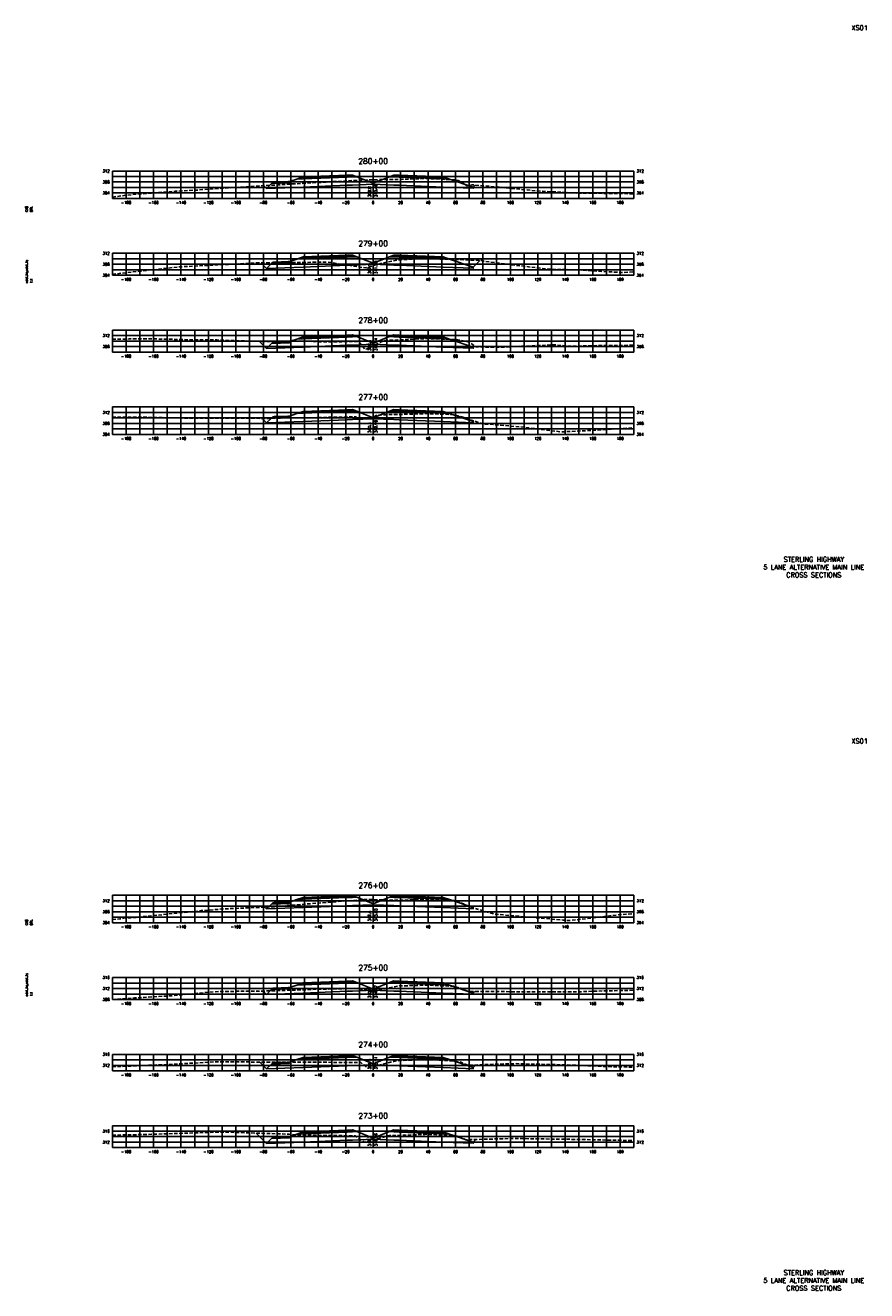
# Model space of a CAD drawing. Extents: x 37 to 10140, y -1968 to 9206.
# Tile 25 of 105: x 4417 to 5030, y 2616 to 3538. Entities that reach past the tile are written whole.
import ezdxf
from ezdxf.enums import TextEntityAlignment as Align

# ---------------------------------------------------------------- set-up
doc = ezdxf.new("R2010")
doc.units = 0
doc.header["$LTSCALE"] = 20
doc.header["$MEASUREMENT"] = 0
doc.linetypes.add('HIDDEN_050%', pattern=[0.1875, 0.125, -0.0625])
for name, color, linetype in [('S-AT-TXT175', 6, 'Continuous'), ('S-AT-TXT80', 1, 'Continuous'), ('XDATUM', 3, 'Continuous'), ('XEG', 1, 'HIDDEN_050%'), ('XFG', 2, 'Continuous'), ('XGRID', 251, 'Continuous'), ('XGRIDT', 2, 'Continuous'), ('XREF-BORDER', 7, 'Continuous')]:
    doc.layers.add(name, color=color, linetype=linetype)
doc.styles.add('L100', font='simplex.shx', dxfattribs={"height": 2})
doc.styles.add('L175', font='ROMANSM.shx', dxfattribs={"height": 3.5})
doc.styles.add('L80', font='ROMANSM.shx', dxfattribs={"height": 1.6})

# ---------------------------------------------------------------- blocks, each defined once
blk = doc.blocks.new('03025_00_att1')
at = {"layer": 'S-AT-TXT175', "style": 'L175'}
for tag, p in [('NUM', (32.402, 20.822)), ('LINE1', (30.64, 1.444)), ('LINE2', (30.64, 1.161)), ('LINE3', (30.64, 0.877))]:
    blk.add_attdef(tag, text='', height=0.175, dxfattribs=at).set_placement(p, align=Align.CENTER)
at = {"layer": 'S-AT-TXT80', "style": 'L80'}
for tag, p in [('DESIGNED', (2.094, 14.201)), ('CHECKED', (2.265, 14.201)), ('DRAFTED', (2.436, 14.201)), ('PCTB', (2.094, 11.605)), ('PSCALE', (2.265, 11.605)), ('PVIEW', (2.436, 11.605))]:
    blk.add_attdef(tag, p, '', height=0.08, rotation=90, dxfattribs=at)

msp = doc.modelspace()

# ---------------------------------------------------------------- linework, layer by layer
at = {"layer": 'XDATUM', "flags": 128}
for points in [[(4590.33, 3421.31), (4592.41, 3419.23), (4619, 3420.3), (4651, 3421.58), (4655, 3421.74), (4670, 3422.34), (4685, 3421.74), (4689, 3421.58), (4721, 3420.3), (4743, 3419.42), (4743, 3420.3), (4744.45, 3421.75)], [(4588.34, 3364.99), (4592.41, 3360.92), (4619, 3361.98), (4651, 3363.26), (4655, 3363.42), (4670, 3364.02), (4685, 3363.42), (4689, 3363.26), (4721, 3361.98), (4743, 3361.1), (4743, 3361.99), (4747.82, 3366.81)], [(4587.22, 3307.79), (4592.41, 3302.6), (4619, 3303.67), (4651, 3304.95), (4655, 3305.11), (4670, 3305.71), (4685, 3305.11), (4689, 3304.95), (4721, 3303.67), (4743, 3302.79), (4743, 3303.67), (4743.82, 3304.5)], [(4589.04, 3251.66), (4592.41, 3248.29), (4619, 3249.35), (4651, 3250.63), (4655, 3250.79), (4670, 3251.39), (4685, 3250.79), (4689, 3250.63), (4721, 3249.35), (4743, 3248.47), (4743, 3249.36), (4743.48, 3249.84)], [(4591.04, 2895.35), (4592.41, 2893.98), (4619, 2895.04), (4651, 2896.32), (4655, 2896.48), (4670, 2897.08), (4685, 2896.48), (4689, 2896.32), (4721, 2895.04), (4743, 2894.16), (4743, 2895.05), (4743.33, 2894.71)], [(4589.9, 2834.17), (4592.41, 2831.66), (4619, 2832.72), (4651, 2834), (4655, 2834.16), (4670, 2834.76), (4685, 2834.16), (4689, 2834), (4721, 2832.72), (4743, 2831.84), (4743, 2832.73), (4744.09, 2833.82)], [(4587.34, 2782.42), (4592.41, 2777.35), (4619, 2778.41), (4651, 2779.69), (4655, 2779.85), (4670, 2780.45), (4685, 2779.85), (4689, 2779.69), (4721, 2778.41), (4743, 2777.53), (4743, 2778.42), (4744.83, 2780.25)], [(4584.88, 2730.56), (4592.41, 2723.03), (4619, 2724.1), (4651, 2725.38), (4655, 2725.54), (4670, 2726.14), (4685, 2725.54), (4689, 2725.38), (4721, 2724.1), (4743, 2723.22), (4743, 2724.1), (4744.87, 2725.97)]]:
    msp.add_lwpolyline(points, dxfattribs=at)
at = {"layer": 'XEG', "flags": 128}
for points in [[(4480, 3413.05), (4494.81, 3414.87), (4525.72, 3417.23), (4541.04, 3418.07), (4573.7, 3420.31), (4591.59, 3421.39), (4625.08, 3423.39), (4626.07, 3423.38), (4639.75, 3424.2), (4655.36, 3425.06), (4665.73, 3425.55), (4670, 3425.63), (4679.68, 3425.79), (4685.07, 3425.82), (4687.18, 3425.82), (4691.28, 3425.97), (4708.57, 3426.47), (4719.44, 3426.04), (4728.67, 3425.57), (4730.53, 3425.32), (4732, 3425.07), (4735.4, 3423.23), (4736.65, 3422.39), (4738.44, 3421.2), (4741.85, 3421.97), (4760.64, 3420.37), (4782.14, 3418.17), (4792.59, 3417.26), (4818.06, 3415.94), (4845.96, 3415.62), (4860, 3415.37)], [(4480, 3356.74), (4527.16, 3361.95), (4530.48, 3362.21), (4533.62, 3362.37), (4583.86, 3364.93), (4636.96, 3365.59), (4637.14, 3365.59), (4637.23, 3365.59), (4637.35, 3365.57), (4664.64, 3361.31), (4670, 3362.93), (4674.91, 3364.41), (4684.51, 3366.55), (4687.39, 3367), (4689.16, 3367.35), (4704.39, 3367.94), (4709.24, 3368.13), (4713.37, 3367.99), (4729.72, 3367.44), (4732.54, 3367.44), (4739.95, 3367.09), (4743.38, 3366.96), (4749.12, 3366.77), (4750.51, 3366.27), (4751.08, 3366.16), (4754.68, 3365.69), (4797.35, 3360.39), (4816.72, 3359.98), (4850.73, 3358.02), (4852.64, 3358.05), (4856.56, 3358.29), (4860, 3358.59)], [(4480, 3309.33), (4481.87, 3309.4), (4492.14, 3309.54), (4513.27, 3309.53), (4535.24, 3309.02), (4556.03, 3308.81), (4588.62, 3307.75), (4612.78, 3307.87), (4622.11, 3307.89), (4630.75, 3307.54), (4646.26, 3307.45), (4658.76, 3307.81), (4660.05, 3307.05), (4663.95, 3301.96), (4665.65, 3302.36), (4670, 3304.5), (4678.11, 3308.49), (4681.61, 3308.57), (4681.86, 3308.6), (4688.07, 3308.84), (4707.76, 3309.76), (4708.41, 3309.79), (4711.57, 3309.7), (4729.34, 3309.19), (4731.61, 3308.97), (4736.71, 3307.92), (4738.71, 3307.75), (4742.24, 3305.7), (4744.85, 3303.72), (4764.87, 3303.65), (4802.12, 3305.31), (4813.62, 3304.25), (4842.67, 3304.9), (4851.3, 3304.7), (4855.49, 3305.12), (4860, 3305.01)], [(4480, 3252.43), (4486.63, 3252.57), (4499.39, 3252.59), (4540.01, 3251.69), (4578.43, 3251.75), (4593.38, 3251.62), (4601.25, 3251.88), (4606.72, 3251.95), (4621.69, 3252), (4640.08, 3252.5), (4644.56, 3252.55), (4657.26, 3252.8), (4660.23, 3250.85), (4670, 3252.54), (4670.33, 3252.6), (4672.24, 3253.71), (4673.83, 3253.89), (4675.37, 3254.15), (4680.65, 3254.36), (4687.86, 3254.49), (4703.58, 3254.95), (4709.05, 3255.18), (4715.25, 3254.93), (4728.66, 3254.43), (4731.73, 3253.43), (4734.57, 3252.67), (4745.4, 3249.23), (4751.01, 3247.18), (4752.7, 3247.53), (4780.02, 3245.22), (4806.88, 3241.81), (4828.79, 3242.83), (4860, 3244.74)], [(4480, 2886.3), (4485.5, 2886.74), (4489.47, 2887.45), (4491.4, 2887.49), (4496.97, 2887.85), (4544.77, 2892.78), (4561.3, 2894.03), (4595.3, 2895.54), (4598.15, 2895.67), (4620.52, 2897.54), (4620.54, 2897.54), (4620.55, 2897.55), (4661.98, 2900.75), (4663.79, 2900.82), (4669.05, 2900.8), (4670, 2900.78), (4683.47, 2900.4), (4688.26, 2900.32), (4708.41, 2901.09), (4708.64, 2901.1), (4708.75, 2901.09), (4728.76, 2900.09), (4730.85, 2899.57), (4733.34, 2898.95), (4733.39, 2898.94), (4734.68, 2898.28), (4738.93, 2896.12), (4740.68, 2895.51), (4758.27, 2890.23), (4808.56, 2885.87), (4811.65, 2885.52), (4814.91, 2885.73), (4848.63, 2889.73), (4860, 2890.53)], [(4480, 2828.04), (4488.13, 2828.52), (4496.16, 2829.12), (4524.05, 2830.79), (4549.54, 2833.26), (4559.97, 2833.88), (4581.42, 2834.05), (4595.88, 2834.26), (4602.91, 2834.53), (4631.8, 2835.54), (4656.29, 2836.04), (4664.36, 2835.14), (4668.84, 2833.48), (4670, 2833.75), (4684.16, 2837.01), (4684.87, 2837.18), (4685, 2837.2), (4689.19, 2837.88), (4708.46, 2838.46), (4709.17, 2838.48), (4709.92, 2838.45), (4728.96, 2837.6), (4733.62, 2836.18), (4733.79, 2836.14), (4739.16, 2833.85), (4739.29, 2833.78), (4739.78, 2833.83), (4763.04, 2833.79), (4775.46, 2833.58), (4801.02, 2833.51), (4816.41, 2833.47), (4830.97, 2834.07), (4860, 2834.73)], [(4480, 2778.99), (4486.8, 2779.21), (4500.93, 2779.8), (4522.71, 2780.67), (4554.3, 2782.53), (4558.63, 2782.66), (4567.53, 2782.47), (4607.68, 2782.36), (4630.46, 2782.27), (4661.05, 2781.97), (4664.78, 2779.08), (4667.8, 2778.39), (4670, 2778.97), (4684.37, 2782.72), (4684.9, 2782.89), (4685.07, 2782.9), (4689.29, 2783.54), (4708.94, 2784.14), (4709.14, 2784.15), (4709.33, 2784.14), (4728.62, 2783.25), (4728.64, 2783.25), (4733.94, 2782.3), (4739.32, 2780.04), (4739.32, 2780.04), (4739.32, 2780.04), (4767.8, 2781.12), (4774.12, 2781.22), (4787.14, 2780.89), (4810.04, 2780.37), (4821.17, 2779.89), (4845.96, 2778.92), (4860, 2778.71)], [(4480, 2729.11), (4505.69, 2729.6), (4553.65, 2731.2), (4559.07, 2731.33), (4562.37, 2731.29), (4608.78, 2729.79), (4612.44, 2729.36), (4630.01, 2728.98), (4656.89, 2728.62), (4663.35, 2724.03), (4665.73, 2724.21), (4670, 2725.46), (4681.07, 2728.72), (4681.88, 2728.75), (4686.49, 2728.92), (4688.89, 2728.89), (4707.7, 2729.68), (4708.96, 2729.74), (4728.36, 2728.9), (4728.98, 2728.87), (4729.12, 2728.85), (4733.37, 2727.84), (4733.51, 2727.75), (4733.73, 2727.65), (4737.61, 2725.79), (4768.61, 2726.57), (4772.56, 2726.67), (4772.79, 2726.67), (4773.25, 2726.66), (4808.7, 2726.14), (4825.94, 2725.83), (4844.62, 2725.45), (4860, 2725.15)]]:
    msp.add_lwpolyline(points, dxfattribs=at)
at = {"layer": 'XFG', "flags": 128}
for points in [[(4670, 3423.08), (4658.05, 3427.86), (4655, 3427.74), (4651, 3427.58), (4619, 3426.3), (4614.43, 3426.11), (4609, 3424.3), (4609, 3423.3), (4595.96, 3422.78), (4592.41, 3419.23), (4619, 3420.3), (4651, 3421.58), (4655, 3421.74), (4670, 3422.34), (4670, 3423.08)], [(4609, 3424.3), (4608, 3424.26), (4608, 3423.92), (4598, 3423.52), (4598, 3423.86), (4597, 3423.82), (4595.96, 3422.78), (4609, 3423.3), (4609, 3424.3)], [(4608, 3424.26), (4598, 3423.86), (4598, 3423.52), (4608, 3423.92), (4608, 3424.26)], [(4655, 3428.08), (4651, 3427.92), (4619, 3426.64), (4619, 3427.64), (4614.43, 3426.11), (4619, 3426.3), (4651, 3427.58), (4655, 3427.74), (4658.05, 3427.86), (4655, 3429.08), (4655, 3428.08)], [(4655, 3429.08), (4651, 3428.92), (4619, 3427.64), (4619, 3427.3), (4651, 3428.58), (4655, 3428.74), (4655, 3429.08)], [(4655, 3428.74), (4651, 3428.58), (4619, 3427.3), (4619, 3426.64), (4651, 3427.92), (4655, 3428.08), (4655, 3428.74)], [(4670, 3423.08), (4681.95, 3427.86), (4685, 3427.74), (4689, 3427.58), (4721, 3426.3), (4725.57, 3426.11), (4743, 3420.3), (4743, 3419.42), (4721, 3420.3), (4689, 3421.58), (4685, 3421.74), (4670, 3422.34)], [(4685, 3429.08), (4681.95, 3427.86), (4685, 3427.74), (4689, 3427.58), (4721, 3426.3), (4725.57, 3426.11), (4721, 3427.64), (4721, 3426.64), (4689, 3427.92), (4685, 3428.08), (4685, 3429.08)], [(4685, 3429.08), (4685, 3428.74), (4689, 3428.58), (4721, 3427.3), (4721, 3427.64), (4689, 3428.92), (4685, 3429.08)], [(4685, 3428.74), (4685, 3428.08), (4689, 3427.92), (4721, 3426.64), (4721, 3427.3), (4689, 3428.58), (4685, 3428.74)], [(4592.41, 3419.23), (4592.41, 3419.23), (4590.33, 3421.31)], [(4743, 3420.3), (4743, 3420.3), (4744.45, 3421.75)], [(4670, 3364.76), (4658.05, 3369.54), (4655, 3369.42), (4651, 3369.26), (4619, 3367.98), (4614.43, 3367.8), (4609, 3365.99), (4609, 3364.99), (4595.96, 3364.47), (4592.41, 3360.92), (4619, 3361.98), (4651, 3363.26), (4655, 3363.42), (4670, 3364.02), (4670, 3364.76)], [(4655, 3369.76), (4651, 3369.6), (4619, 3368.32), (4619, 3369.32), (4614.43, 3367.8), (4619, 3367.98), (4651, 3369.26), (4655, 3369.42), (4658.05, 3369.54), (4655, 3370.76), (4655, 3369.76)], [(4655, 3370.76), (4651, 3370.6), (4619, 3369.32), (4619, 3368.98), (4651, 3370.26), (4655, 3370.42), (4655, 3370.76)], [(4655, 3370.42), (4651, 3370.26), (4619, 3368.98), (4619, 3368.32), (4651, 3369.6), (4655, 3369.76), (4655, 3370.42)], [(4670, 3364.76), (4681.95, 3369.54), (4685, 3369.42), (4689, 3369.26), (4721, 3367.98), (4725.57, 3367.8), (4743, 3361.99), (4743, 3361.1), (4721, 3361.98), (4689, 3363.26), (4685, 3363.42), (4670, 3364.02)], [(4685, 3370.76), (4681.95, 3369.54), (4685, 3369.42), (4689, 3369.26), (4721, 3367.98), (4725.57, 3367.8), (4721, 3369.32), (4721, 3368.32), (4689, 3369.6), (4685, 3369.76), (4685, 3370.76)], [(4685, 3370.76), (4685, 3370.42), (4689, 3370.26), (4721, 3368.98), (4721, 3369.32), (4689, 3370.6), (4685, 3370.76)], [(4685, 3370.42), (4685, 3369.76), (4689, 3369.6), (4721, 3368.32), (4721, 3368.98), (4689, 3370.26), (4685, 3370.42)], [(4592.41, 3360.92), (4592.41, 3360.92), (4588.34, 3364.99)], [(4609, 3365.99), (4608, 3365.95), (4608, 3365.61), (4598, 3365.21), (4598, 3365.55), (4597, 3365.51), (4595.96, 3364.47), (4609, 3364.99), (4609, 3365.99)], [(4608, 3365.95), (4598, 3365.55), (4598, 3365.21), (4608, 3365.61), (4608, 3365.95)], [(4743, 3361.99), (4743, 3361.99), (4747.82, 3366.81)], [(4655, 3311.45), (4651, 3311.29), (4619, 3310.01), (4619, 3311.01), (4614.43, 3309.48), (4619, 3309.67), (4651, 3310.95), (4655, 3311.11), (4658.05, 3311.23), (4655, 3312.45), (4655, 3311.45)], [(4655, 3312.45), (4651, 3312.29), (4619, 3311.01), (4619, 3310.67), (4651, 3311.95), (4655, 3312.11), (4655, 3312.45)], [(4655, 3312.11), (4651, 3311.95), (4619, 3310.67), (4619, 3310.01), (4651, 3311.29), (4655, 3311.45), (4655, 3312.11)], [(4685, 3312.45), (4681.95, 3311.23), (4685, 3311.11), (4689, 3310.95), (4721, 3309.67), (4725.57, 3309.48), (4721, 3311.01), (4721, 3310.01), (4689, 3311.29), (4685, 3311.45), (4685, 3312.45)], [(4685, 3312.45), (4685, 3312.11), (4689, 3311.95), (4721, 3310.67), (4721, 3311.01), (4689, 3312.29), (4685, 3312.45)], [(4685, 3312.11), (4685, 3311.45), (4689, 3311.29), (4721, 3310.01), (4721, 3310.67), (4689, 3311.95), (4685, 3312.11)], [(4592.41, 3302.6), (4592.41, 3302.6), (4587.22, 3307.79)], [(4670, 3306.45), (4658.05, 3311.23), (4655, 3311.11), (4651, 3310.95), (4619, 3309.67), (4614.43, 3309.48), (4609, 3307.67), (4609, 3306.67), (4595.96, 3306.15), (4592.41, 3302.6), (4619, 3303.67), (4651, 3304.95), (4655, 3305.11), (4670, 3305.71), (4670, 3306.45)], [(4609, 3307.67), (4608, 3307.63), (4608, 3307.29), (4598, 3306.89), (4598, 3307.23), (4597, 3307.19), (4595.96, 3306.15), (4609, 3306.67), (4609, 3307.67)], [(4608, 3307.63), (4598, 3307.23), (4598, 3306.89), (4608, 3307.29), (4608, 3307.63)], [(4670, 3306.45), (4681.95, 3311.23), (4685, 3311.11), (4689, 3310.95), (4721, 3309.67), (4725.57, 3309.48), (4743, 3303.67), (4743, 3302.79), (4721, 3303.67), (4689, 3304.95), (4685, 3305.11), (4670, 3305.71)], [(4743, 3303.67), (4743, 3303.67), (4743.82, 3304.5)], [(4670, 3252.13), (4658.05, 3256.91), (4655, 3256.79), (4651, 3256.63), (4619, 3255.35), (4614.43, 3255.17), (4609, 3253.36), (4609, 3252.36), (4595.96, 3251.84), (4592.41, 3248.29), (4619, 3249.35), (4651, 3250.63), (4655, 3250.79), (4670, 3251.39), (4670, 3252.13)], [(4655, 3257.13), (4651, 3256.97), (4619, 3255.69), (4619, 3256.69), (4614.43, 3255.17), (4619, 3255.35), (4651, 3256.63), (4655, 3256.79), (4658.05, 3256.91), (4655, 3258.13), (4655, 3257.13)], [(4655, 3258.13), (4651, 3257.97), (4619, 3256.69), (4619, 3256.35), (4651, 3257.63), (4655, 3257.79), (4655, 3258.13)], [(4655, 3257.79), (4651, 3257.63), (4619, 3256.35), (4619, 3255.69), (4651, 3256.97), (4655, 3257.13), (4655, 3257.79)], [(4670, 3252.13), (4681.95, 3256.91), (4685, 3256.79), (4689, 3256.63), (4721, 3255.35), (4725.57, 3255.17), (4743, 3249.36), (4743, 3248.47), (4721, 3249.35), (4689, 3250.63), (4685, 3250.79), (4670, 3251.39)], [(4685, 3258.13), (4681.95, 3256.91), (4685, 3256.79), (4689, 3256.63), (4721, 3255.35), (4725.57, 3255.17), (4721, 3256.69), (4721, 3255.69), (4689, 3256.97), (4685, 3257.13), (4685, 3258.13)], [(4685, 3258.13), (4685, 3257.79), (4689, 3257.63), (4721, 3256.35), (4721, 3256.69), (4689, 3257.97), (4685, 3258.13)], [(4685, 3257.79), (4685, 3257.13), (4689, 3256.97), (4721, 3255.69), (4721, 3256.35), (4689, 3257.63), (4685, 3257.79)], [(4592.41, 3248.29), (4592.41, 3248.29), (4589.04, 3251.66)], [(4609, 3253.36), (4608, 3253.32), (4608, 3252.98), (4598, 3252.58), (4598, 3252.92), (4597, 3252.88), (4595.96, 3251.84), (4609, 3252.36), (4609, 3253.36)], [(4608, 3253.32), (4598, 3252.92), (4598, 3252.58), (4608, 3252.98), (4608, 3253.32)], [(4743, 3249.36), (4743, 3249.36), (4743.48, 3249.84)], [(4670, 2897.82), (4658.05, 2902.6), (4655, 2902.48), (4651, 2902.32), (4619, 2901.04), (4614.43, 2900.86), (4609, 2899.05), (4609, 2898.05), (4595.96, 2897.52), (4592.41, 2893.98), (4619, 2895.04), (4651, 2896.32), (4655, 2896.48), (4670, 2897.08), (4670, 2897.82)], [(4609, 2899.05), (4608, 2899.01), (4608, 2898.67), (4598, 2898.27), (4598, 2898.61), (4597, 2898.57), (4595.96, 2897.52), (4609, 2898.05), (4609, 2899.05)], [(4608, 2899.01), (4598, 2898.61), (4598, 2898.27), (4608, 2898.67), (4608, 2899.01)], [(4655, 2902.82), (4651, 2902.66), (4619, 2901.38), (4619, 2902.38), (4614.43, 2900.86), (4619, 2901.04), (4651, 2902.32), (4655, 2902.48), (4658.05, 2902.6), (4655, 2903.82), (4655, 2902.82)], [(4655, 2903.82), (4651, 2903.66), (4619, 2902.38), (4619, 2902.04), (4651, 2903.32), (4655, 2903.48), (4655, 2903.82)], [(4655, 2903.48), (4651, 2903.32), (4619, 2902.04), (4619, 2901.38), (4651, 2902.66), (4655, 2902.82), (4655, 2903.48)], [(4670, 2897.82), (4681.95, 2902.6), (4685, 2902.48), (4689, 2902.32), (4721, 2901.04), (4725.57, 2900.86), (4743, 2895.05), (4743, 2894.16), (4721, 2895.04), (4689, 2896.32), (4685, 2896.48), (4670, 2897.08)], [(4685, 2903.82), (4681.95, 2902.6), (4685, 2902.48), (4689, 2902.32), (4721, 2901.04), (4725.57, 2900.86), (4721, 2902.38), (4721, 2901.38), (4689, 2902.66), (4685, 2902.82), (4685, 2903.82)], [(4685, 2903.82), (4685, 2903.48), (4689, 2903.32), (4721, 2902.04), (4721, 2902.38), (4689, 2903.66), (4685, 2903.82)], [(4685, 2903.48), (4685, 2902.82), (4689, 2902.66), (4721, 2901.38), (4721, 2902.04), (4689, 2903.32), (4685, 2903.48)], [(4592.41, 2893.98), (4592.41, 2893.98), (4591.04, 2895.35)], [(4743, 2895.05), (4743, 2895.05), (4743.33, 2894.71)], [(4655, 2840.5), (4651, 2840.34), (4619, 2839.06), (4619, 2840.06), (4614.43, 2838.54), (4619, 2838.72), (4651, 2840), (4655, 2840.16), (4658.05, 2840.29), (4655, 2841.5), (4655, 2840.5)], [(4655, 2841.5), (4651, 2841.34), (4619, 2840.06), (4619, 2839.72), (4651, 2841), (4655, 2841.16), (4655, 2841.5)], [(4685, 2841.5), (4681.95, 2840.29), (4685, 2840.16), (4689, 2840), (4721, 2838.72), (4725.57, 2838.54), (4721, 2840.06), (4721, 2839.06), (4689, 2840.34), (4685, 2840.5), (4685, 2841.5)], [(4685, 2841.5), (4685, 2841.16), (4689, 2841), (4721, 2839.72), (4721, 2840.06), (4689, 2841.34), (4685, 2841.5)], [(4592.41, 2831.66), (4592.41, 2831.66), (4589.9, 2834.17)], [(4670, 2835.5), (4658.05, 2840.29), (4655, 2840.16), (4651, 2840), (4619, 2838.72), (4614.43, 2838.54), (4609, 2836.73), (4609, 2835.73), (4595.96, 2835.21), (4592.41, 2831.66), (4619, 2832.72), (4651, 2834), (4655, 2834.16), (4670, 2834.76), (4670, 2835.5)], [(4609, 2836.73), (4608, 2836.69), (4608, 2836.35), (4598, 2835.95), (4598, 2836.29), (4597, 2836.25), (4595.96, 2835.21), (4609, 2835.73), (4609, 2836.73)], [(4608, 2836.69), (4598, 2836.29), (4598, 2835.95), (4608, 2836.35), (4608, 2836.69)], [(4655, 2841.16), (4651, 2841), (4619, 2839.72), (4619, 2839.06), (4651, 2840.34), (4655, 2840.5), (4655, 2841.16)], [(4670, 2835.5), (4681.95, 2840.29), (4685, 2840.16), (4689, 2840), (4721, 2838.72), (4725.57, 2838.54), (4743, 2832.73), (4743, 2831.84), (4721, 2832.72), (4689, 2834), (4685, 2834.16), (4670, 2834.76)], [(4685, 2841.16), (4685, 2840.5), (4689, 2840.34), (4721, 2839.06), (4721, 2839.72), (4689, 2841), (4685, 2841.16)], [(4743, 2832.73), (4743, 2832.73), (4744.09, 2833.82)], [(4655, 2786.19), (4651, 2786.03), (4619, 2784.75), (4619, 2785.75), (4614.43, 2784.23), (4619, 2784.41), (4651, 2785.69), (4655, 2785.85), (4658.05, 2785.97), (4655, 2787.19), (4655, 2786.19)], [(4655, 2787.19), (4651, 2787.03), (4619, 2785.75), (4619, 2785.41), (4651, 2786.69), (4655, 2786.85), (4655, 2787.19)], [(4655, 2786.85), (4651, 2786.69), (4619, 2785.41), (4619, 2784.75), (4651, 2786.03), (4655, 2786.19), (4655, 2786.85)], [(4685, 2787.19), (4681.95, 2785.97), (4685, 2785.85), (4689, 2785.69), (4721, 2784.41), (4725.57, 2784.23), (4721, 2785.75), (4721, 2784.75), (4689, 2786.03), (4685, 2786.19), (4685, 2787.19)], [(4685, 2787.19), (4685, 2786.85), (4689, 2786.69), (4721, 2785.41), (4721, 2785.75), (4689, 2787.03), (4685, 2787.19)], [(4685, 2786.85), (4685, 2786.19), (4689, 2786.03), (4721, 2784.75), (4721, 2785.41), (4689, 2786.69), (4685, 2786.85)], [(4592.41, 2777.35), (4592.41, 2777.35), (4587.34, 2782.42)], [(4670, 2781.19), (4658.05, 2785.97), (4655, 2785.85), (4651, 2785.69), (4619, 2784.41), (4614.43, 2784.23), (4609, 2782.42), (4609, 2781.42), (4595.96, 2780.89), (4592.41, 2777.35), (4619, 2778.41), (4651, 2779.69), (4655, 2779.85), (4670, 2780.45), (4670, 2781.19)], [(4609, 2782.42), (4608, 2782.38), (4608, 2782.04), (4598, 2781.64), (4598, 2781.98), (4597, 2781.94), (4595.96, 2780.89), (4609, 2781.42), (4609, 2782.42)], [(4608, 2782.38), (4598, 2781.98), (4598, 2781.64), (4608, 2782.04), (4608, 2782.38)], [(4670, 2781.19), (4681.95, 2785.97), (4685, 2785.85), (4689, 2785.69), (4721, 2784.41), (4725.57, 2784.23), (4743, 2778.42), (4743, 2777.53), (4721, 2778.41), (4689, 2779.69), (4685, 2779.85), (4670, 2780.45)], [(4743, 2778.42), (4743, 2778.42), (4744.83, 2780.25)], [(4670, 2726.88), (4658.05, 2731.66), (4655, 2731.54), (4651, 2731.38), (4619, 2730.1), (4614.43, 2729.91), (4609, 2728.1), (4609, 2727.1), (4595.96, 2726.58), (4592.41, 2723.03), (4619, 2724.1), (4651, 2725.38), (4655, 2725.54), (4670, 2726.14), (4670, 2726.88)], [(4655, 2731.88), (4651, 2731.72), (4619, 2730.44), (4619, 2731.44), (4614.43, 2729.91), (4619, 2730.1), (4651, 2731.38), (4655, 2731.54), (4658.05, 2731.66), (4655, 2732.88), (4655, 2731.88)], [(4655, 2732.88), (4651, 2732.72), (4619, 2731.44), (4619, 2731.1), (4651, 2732.38), (4655, 2732.54), (4655, 2732.88)], [(4655, 2732.54), (4651, 2732.38), (4619, 2731.1), (4619, 2730.44), (4651, 2731.72), (4655, 2731.88), (4655, 2732.54)], [(4670, 2726.88), (4681.95, 2731.66), (4685, 2731.54), (4689, 2731.38), (4721, 2730.1), (4725.57, 2729.91), (4743, 2724.1), (4743, 2723.22), (4721, 2724.1), (4689, 2725.38), (4685, 2725.54), (4670, 2726.14)], [(4685, 2732.88), (4681.95, 2731.66), (4685, 2731.54), (4689, 2731.38), (4721, 2730.1), (4725.57, 2729.91), (4721, 2731.44), (4721, 2730.44), (4689, 2731.72), (4685, 2731.88), (4685, 2732.88)], [(4685, 2732.88), (4685, 2732.54), (4689, 2732.38), (4721, 2731.1), (4721, 2731.44), (4689, 2732.72), (4685, 2732.88)], [(4685, 2732.54), (4685, 2731.88), (4689, 2731.72), (4721, 2730.44), (4721, 2731.1), (4689, 2732.38), (4685, 2732.54)], [(4592.41, 2723.03), (4592.41, 2723.03), (4584.88, 2730.56)], [(4609, 2728.1), (4608, 2728.06), (4608, 2727.72), (4598, 2727.32), (4598, 2727.66), (4597, 2727.62), (4595.96, 2726.58), (4609, 2727.1), (4609, 2728.1)], [(4608, 2728.06), (4598, 2727.66), (4598, 2727.32), (4608, 2727.72), (4608, 2728.06)], [(4743, 2724.1), (4743, 2724.1), (4744.87, 2725.97)]]:
    msp.add_lwpolyline(points, dxfattribs=at)
at = {"layer": 'XGRID'}
for p, q in [((4480, 3412), (4480, 3432)), ((4480, 3432), (4860, 3432)), ((4490, 3412), (4490, 3432)), ((4500, 3412), (4500, 3432)), ((4510, 3412), (4510, 3432)), ((4520, 3412), (4520, 3432)), ((4530, 3412), (4530, 3432)), ((4540, 3412), (4540, 3432)), ((4550, 3412), (4550, 3432)), ((4560, 3412), (4560, 3432)), ((4570, 3412), (4570, 3432)), ((4580, 3412), (4580, 3432)), ((4590, 3412), (4590, 3432)), ((4600, 3412), (4600, 3432)), ((4610, 3412), (4610, 3432)), ((4620, 3412), (4620, 3432)), ((4630, 3412), (4630, 3432)), ((4640, 3412), (4640, 3432)), ((4650, 3412), (4650, 3432)), ((4660, 3412), (4660, 3432)), ((4670, 3412), (4670, 3432)), ((4680, 3412), (4680, 3432)), ((4690, 3412), (4690, 3432)), ((4700, 3412), (4700, 3432)), ((4710, 3412), (4710, 3432)), ((4720, 3412), (4720, 3432)), ((4730, 3412), (4730, 3432)), ((4740, 3412), (4740, 3432)), ((4750, 3412), (4750, 3432)), ((4760, 3412), (4760, 3432)), ((4770, 3412), (4770, 3432)), ((4780, 3412), (4780, 3432)), ((4790, 3412), (4790, 3432)), ((4800, 3412), (4800, 3432)), ((4810, 3412), (4810, 3432)), ((4820, 3412), (4820, 3432)), ((4830, 3412), (4830, 3432)), ((4840, 3412), (4840, 3432)), ((4850, 3412), (4850, 3432)), ((4860, 3412), (4860, 3432)), ((4480, 3428), (4860, 3428)), ((4480, 3424), (4860, 3424)), ((4480, 3420), (4860, 3420)), ((4480, 3416), (4860, 3416)), ((4480, 3412), (4860, 3412)), ((4480, 3356), (4480, 3372)), ((4480, 3372), (4860, 3372)), ((4480, 3368), (4860, 3368)), ((4490, 3356), (4490, 3372)), ((4500, 3356), (4500, 3372)), ((4510, 3356), (4510, 3372)), ((4520, 3356), (4520, 3372)), ((4530, 3356), (4530, 3372)), ((4540, 3356), (4540, 3372)), ((4550, 3356), (4550, 3372)), ((4560, 3356), (4560, 3372)), ((4570, 3356), (4570, 3372)), ((4580, 3356), (4580, 3372)), ((4590, 3356), (4590, 3372)), ((4600, 3356), (4600, 3372)), ((4610, 3356), (4610, 3372)), ((4620, 3356), (4620, 3372)), ((4630, 3356), (4630, 3372)), ((4640, 3356), (4640, 3372)), ((4650, 3356), (4650, 3372)), ((4660, 3356), (4660, 3372)), ((4670, 3356), (4670, 3372)), ((4680, 3356), (4680, 3372)), ((4690, 3356), (4690, 3372)), ((4700, 3356), (4700, 3372)), ((4710, 3356), (4710, 3372)), ((4720, 3356), (4720, 3372)), ((4730, 3356), (4730, 3372)), ((4740, 3356), (4740, 3372)), ((4750, 3356), (4750, 3372)), ((4760, 3356), (4760, 3372)), ((4770, 3356), (4770, 3372)), ((4780, 3356), (4780, 3372)), ((4790, 3356), (4790, 3372)), ((4800, 3356), (4800, 3372)), ((4810, 3356), (4810, 3372)), ((4820, 3356), (4820, 3372)), ((4830, 3356), (4830, 3372)), ((4840, 3356), (4840, 3372)), ((4850, 3356), (4850, 3372)), ((4860, 3356), (4860, 3372)), ((4480, 3364), (4860, 3364)), ((4480, 3360), (4860, 3360)), ((4480, 3356), (4860, 3356)), ((4480, 3300), (4480, 3316)), ((4480, 3316), (4860, 3316)), ((4480, 3312), (4860, 3312)), ((4490, 3300), (4490, 3316)), ((4500, 3300), (4500, 3316)), ((4510, 3300), (4510, 3316)), ((4520, 3300), (4520, 3316)), ((4530, 3300), (4530, 3316)), ((4540, 3300), (4540, 3316)), ((4550, 3300), (4550, 3316)), ((4560, 3300), (4560, 3316)), ((4570, 3300), (4570, 3316)), ((4580, 3300), (4580, 3316)), ((4590, 3300), (4590, 3316)), ((4600, 3300), (4600, 3316)), ((4610, 3300), (4610, 3316)), ((4620, 3300), (4620, 3316)), ((4630, 3300), (4630, 3316)), ((4640, 3300), (4640, 3316)), ((4650, 3300), (4650, 3316)), ((4660, 3300), (4660, 3316)), ((4670, 3300), (4670, 3316)), ((4680, 3300), (4680, 3316)), ((4690, 3300), (4690, 3316)), ((4700, 3300), (4700, 3316)), ((4710, 3300), (4710, 3316)), ((4720, 3300), (4720, 3316)), ((4730, 3300), (4730, 3316)), ((4740, 3300), (4740, 3316)), ((4750, 3300), (4750, 3316)), ((4760, 3300), (4760, 3316)), ((4770, 3300), (4770, 3316)), ((4780, 3300), (4780, 3316)), ((4790, 3300), (4790, 3316)), ((4800, 3300), (4800, 3316)), ((4810, 3300), (4810, 3316)), ((4820, 3300), (4820, 3316)), ((4830, 3300), (4830, 3316)), ((4840, 3300), (4840, 3316)), ((4850, 3300), (4850, 3316)), ((4860, 3300), (4860, 3316)), ((4480, 3308), (4860, 3308)), ((4480, 3304), (4860, 3304)), ((4480, 3300), (4860, 3300)), ((4480, 3240), (4480, 3260)), ((4480, 3260), (4860, 3260)), ((4490, 3240), (4490, 3260)), ((4500, 3240), (4500, 3260)), ((4510, 3240), (4510, 3260)), ((4520, 3240), (4520, 3260)), ((4530, 3240), (4530, 3260)), ((4540, 3240), (4540, 3260)), ((4550, 3240), (4550, 3260)), ((4560, 3240), (4560, 3260)), ((4570, 3240), (4570, 3260)), ((4580, 3240), (4580, 3260)), ((4590, 3240), (4590, 3260)), ((4600, 3240), (4600, 3260)), ((4610, 3240), (4610, 3260)), ((4620, 3240), (4620, 3260)), ((4630, 3240), (4630, 3260)), ((4640, 3240), (4640, 3260)), ((4650, 3240), (4650, 3260)), ((4660, 3240), (4660, 3260)), ((4670, 3240), (4670, 3260)), ((4680, 3240), (4680, 3260)), ((4690, 3240), (4690, 3260)), ((4700, 3240), (4700, 3260)), ((4710, 3240), (4710, 3260)), ((4720, 3240), (4720, 3260)), ((4730, 3240), (4730, 3260)), ((4740, 3240), (4740, 3260)), ((4750, 3240), (4750, 3260)), ((4760, 3240), (4760, 3260)), ((4770, 3240), (4770, 3260)), ((4780, 3240), (4780, 3260)), ((4790, 3240), (4790, 3260)), ((4800, 3240), (4800, 3260)), ((4810, 3240), (4810, 3260)), ((4820, 3240), (4820, 3260)), ((4830, 3240), (4830, 3260)), ((4840, 3240), (4840, 3260)), ((4850, 3240), (4850, 3260)), ((4860, 3240), (4860, 3260)), ((4480, 3256), (4860, 3256)), ((4480, 3252), (4860, 3252)), ((4480, 3248), (4860, 3248)), ((4480, 3244), (4860, 3244)), ((4480, 3240), (4860, 3240)), ((4480, 2884), (4480, 2904)), ((4480, 2904), (4860, 2904)), ((4480, 2900), (4860, 2900)), ((4490, 2884), (4490, 2904)), ((4500, 2884), (4500, 2904)), ((4510, 2884), (4510, 2904)), ((4520, 2884), (4520, 2904)), ((4530, 2884), (4530, 2904)), ((4540, 2884), (4540, 2904)), ((4550, 2884), (4550, 2904)), ((4560, 2884), (4560, 2904)), ((4570, 2884), (4570, 2904)), ((4580, 2884), (4580, 2904)), ((4590, 2884), (4590, 2904)), ((4600, 2884), (4600, 2904)), ((4610, 2884), (4610, 2904)), ((4620, 2884), (4620, 2904)), ((4630, 2884), (4630, 2904)), ((4640, 2884), (4640, 2904)), ((4650, 2884), (4650, 2904)), ((4660, 2884), (4660, 2904)), ((4670, 2884), (4670, 2904)), ((4680, 2884), (4680, 2904)), ((4690, 2884), (4690, 2904)), ((4700, 2884), (4700, 2904)), ((4710, 2884), (4710, 2904)), ((4720, 2884), (4720, 2904)), ((4730, 2884), (4730, 2904)), ((4740, 2884), (4740, 2904)), ((4750, 2884), (4750, 2904)), ((4760, 2884), (4760, 2904)), ((4770, 2884), (4770, 2904)), ((4780, 2884), (4780, 2904)), ((4790, 2884), (4790, 2904)), ((4800, 2884), (4800, 2904)), ((4810, 2884), (4810, 2904)), ((4820, 2884), (4820, 2904)), ((4830, 2884), (4830, 2904)), ((4840, 2884), (4840, 2904)), ((4850, 2884), (4850, 2904)), ((4860, 2884), (4860, 2904)), ((4480, 2896), (4860, 2896)), ((4480, 2892), (4860, 2892)), ((4480, 2888), (4860, 2888)), ((4480, 2884), (4860, 2884)), ((4480, 2828), (4480, 2844)), ((4480, 2844), (4860, 2844)), ((4490, 2828), (4490, 2844)), ((4500, 2828), (4500, 2844)), ((4510, 2828), (4510, 2844)), ((4520, 2828), (4520, 2844)), ((4530, 2828), (4530, 2844)), ((4540, 2828), (4540, 2844)), ((4550, 2828), (4550, 2844)), ((4560, 2828), (4560, 2844)), ((4570, 2828), (4570, 2844)), ((4580, 2828), (4580, 2844)), ((4590, 2828), (4590, 2844)), ((4600, 2828), (4600, 2844)), ((4610, 2828), (4610, 2844)), ((4620, 2828), (4620, 2844)), ((4630, 2828), (4630, 2844)), ((4640, 2828), (4640, 2844)), ((4650, 2828), (4650, 2844)), ((4660, 2828), (4660, 2844)), ((4670, 2828), (4670, 2844)), ((4680, 2828), (4680, 2844)), ((4690, 2828), (4690, 2844)), ((4700, 2828), (4700, 2844)), ((4710, 2828), (4710, 2844)), ((4720, 2828), (4720, 2844)), ((4730, 2828), (4730, 2844)), ((4740, 2828), (4740, 2844)), ((4750, 2828), (4750, 2844)), ((4760, 2828), (4760, 2844)), ((4770, 2828), (4770, 2844)), ((4780, 2828), (4780, 2844)), ((4790, 2828), (4790, 2844)), ((4800, 2828), (4800, 2844)), ((4810, 2828), (4810, 2844)), ((4820, 2828), (4820, 2844)), ((4830, 2828), (4830, 2844)), ((4840, 2828), (4840, 2844)), ((4850, 2828), (4850, 2844)), ((4860, 2828), (4860, 2844)), ((4480, 2840), (4860, 2840)), ((4480, 2836), (4860, 2836)), ((4480, 2832), (4860, 2832)), ((4480, 2828), (4860, 2828)), ((4480, 2776), (4480, 2788)), ((4480, 2788), (4860, 2788)), ((4490, 2776), (4490, 2788)), ((4500, 2776), (4500, 2788)), ((4510, 2776), (4510, 2788)), ((4520, 2776), (4520, 2788)), ((4530, 2776), (4530, 2788)), ((4540, 2776), (4540, 2788)), ((4550, 2776), (4550, 2788)), ((4560, 2776), (4560, 2788)), ((4570, 2776), (4570, 2788)), ((4580, 2776), (4580, 2788)), ((4590, 2776), (4590, 2788)), ((4600, 2776), (4600, 2788)), ((4610, 2776), (4610, 2788)), ((4620, 2776), (4620, 2788)), ((4630, 2776), (4630, 2788)), ((4640, 2776), (4640, 2788)), ((4650, 2776), (4650, 2788)), ((4660, 2776), (4660, 2788)), ((4670, 2776), (4670, 2788)), ((4680, 2776), (4680, 2788)), ((4690, 2776), (4690, 2788)), ((4700, 2776), (4700, 2788)), ((4710, 2776), (4710, 2788)), ((4720, 2776), (4720, 2788)), ((4730, 2776), (4730, 2788)), ((4740, 2776), (4740, 2788)), ((4750, 2776), (4750, 2788)), ((4760, 2776), (4760, 2788)), ((4770, 2776), (4770, 2788)), ((4780, 2776), (4780, 2788)), ((4790, 2776), (4790, 2788)), ((4800, 2776), (4800, 2788)), ((4810, 2776), (4810, 2788)), ((4820, 2776), (4820, 2788)), ((4830, 2776), (4830, 2788)), ((4840, 2776), (4840, 2788)), ((4850, 2776), (4850, 2788)), ((4860, 2776), (4860, 2788)), ((4480, 2784), (4860, 2784)), ((4480, 2780), (4860, 2780)), ((4480, 2776), (4860, 2776)), ((4480, 2720), (4480, 2736)), ((4480, 2736), (4860, 2736)), ((4480, 2732), (4860, 2732)), ((4490, 2720), (4490, 2736)), ((4500, 2720), (4500, 2736)), ((4510, 2720), (4510, 2736)), ((4520, 2720), (4520, 2736)), ((4530, 2720), (4530, 2736)), ((4540, 2720), (4540, 2736)), ((4550, 2720), (4550, 2736)), ((4560, 2720), (4560, 2736)), ((4570, 2720), (4570, 2736)), ((4580, 2720), (4580, 2736)), ((4590, 2720), (4590, 2736)), ((4600, 2720), (4600, 2736)), ((4610, 2720), (4610, 2736)), ((4620, 2720), (4620, 2736)), ((4630, 2720), (4630, 2736)), ((4640, 2720), (4640, 2736)), ((4650, 2720), (4650, 2736)), ((4660, 2720), (4660, 2736)), ((4670, 2720), (4670, 2736)), ((4680, 2720), (4680, 2736)), ((4690, 2720), (4690, 2736)), ((4700, 2720), (4700, 2736)), ((4710, 2720), (4710, 2736)), ((4720, 2720), (4720, 2736)), ((4730, 2720), (4730, 2736)), ((4740, 2720), (4740, 2736)), ((4750, 2720), (4750, 2736)), ((4760, 2720), (4760, 2736)), ((4770, 2720), (4770, 2736)), ((4780, 2720), (4780, 2736)), ((4790, 2720), (4790, 2736)), ((4800, 2720), (4800, 2736)), ((4810, 2720), (4810, 2736)), ((4820, 2720), (4820, 2736)), ((4830, 2720), (4830, 2736)), ((4840, 2720), (4840, 2736)), ((4850, 2720), (4850, 2736)), ((4860, 2720), (4860, 2736)), ((4480, 2728), (4860, 2728)), ((4480, 2724), (4860, 2724)), ((4480, 2720), (4860, 2720))]:
    msp.add_line(p, q, dxfattribs=at)

# ---------------------------------------------------------------- block references
at = {"layer": 'XREF-BORDER'}
ref = msp.add_blockref('03025_00_att1', (4376.45, 3118.23), dxfattribs=dict(at, xscale=20, yscale=20, zscale=20))
ref.add_attrib('LINE1', 'STERLING HIGHWAY', dxfattribs={"layer": 'S-AT-TXT175', "height": 3.5, "style": 'L175'}).set_placement((4991.07, 3147.1), align=Align.CENTER)
ref.add_attrib('LINE2', '5 LANE ALTERNATIVE MAIN LINE', dxfattribs={"layer": 'S-AT-TXT175', "height": 3.5, "style": 'L175'}).set_placement((4991.07, 3141.44), align=Align.CENTER)
ref.add_attrib('LINE3', 'CROSS SECTIONS', dxfattribs={"layer": 'S-AT-TXT175', "height": 3.5, "style": 'L175'}).set_placement((4991.07, 3135.77), align=Align.CENTER)
ref.add_attrib('NUM', 'XS01', dxfattribs={"layer": 'S-AT-TXT175', "height": 3.5, "style": 'L175'}).set_placement((5024.49, 3534.66), align=Align.CENTER)
ref.add_attrib('DESIGNED', 'CAB', (4418.33, 3402.25), dxfattribs={"layer": 'S-AT-TXT80', "height": 1.6, "rotation": 90, "style": 'L80'})
ref.add_attrib('CHECKED', 'DRL', (4421.75, 3402.25), dxfattribs={"layer": 'S-AT-TXT80', "height": 1.6, "rotation": 90, "style": 'L80'})
ref.add_attrib('PCTB', 'adot_hs,adot_fs', (4418.33, 3350.32), dxfattribs={"layer": 'S-AT-TXT80', "height": 1.6, "rotation": 90, "style": 'L80'})
ref.add_attrib('PSCALE', '1:1', (4421.75, 3350.32), dxfattribs={"layer": 'S-AT-TXT80', "height": 1.6, "rotation": 90, "style": 'L80'})
ref = msp.add_blockref('03025_00_att1', (4376.45, 2598.23), dxfattribs=dict(at, xscale=20, yscale=20, zscale=20))
ref.add_attrib('LINE1', 'STERLING HIGHWAY', dxfattribs={"layer": 'S-AT-TXT175', "height": 3.5, "style": 'L175'}).set_placement((4991.07, 2627.1), align=Align.CENTER)
ref.add_attrib('LINE2', '5 LANE ALTERNATIVE MAIN LINE', dxfattribs={"layer": 'S-AT-TXT175', "height": 3.5, "style": 'L175'}).set_placement((4991.07, 2621.44), align=Align.CENTER)
ref.add_attrib('LINE3', 'CROSS SECTIONS', dxfattribs={"layer": 'S-AT-TXT175', "height": 3.5, "style": 'L175'}).set_placement((4991.07, 2615.77), align=Align.CENTER)
ref.add_attrib('NUM', 'XS01', dxfattribs={"layer": 'S-AT-TXT175', "height": 3.5, "style": 'L175'}).set_placement((5024.49, 3014.66), align=Align.CENTER)
ref.add_attrib('DESIGNED', 'CAB', (4418.33, 2882.25), dxfattribs={"layer": 'S-AT-TXT80', "height": 1.6, "rotation": 90, "style": 'L80'})
ref.add_attrib('CHECKED', 'DRL', (4421.75, 2882.25), dxfattribs={"layer": 'S-AT-TXT80', "height": 1.6, "rotation": 90, "style": 'L80'})
ref.add_attrib('PCTB', 'adot_hs,adot_fs', (4418.33, 2830.32), dxfattribs={"layer": 'S-AT-TXT80', "height": 1.6, "rotation": 90, "style": 'L80'})
ref.add_attrib('PSCALE', '1:1', (4421.75, 2830.32), dxfattribs={"layer": 'S-AT-TXT80', "height": 1.6, "rotation": 90, "style": 'L80'})

# ---------------------------------------------------------------- texts
at = {"layer": 'XGRIDT', "style": 'L100'}
for s, p in [('280+00', (4670, 3436)), ('279+00', (4670, 3376)), ('278+00', (4670, 3320)), ('277+00', (4670, 3264)), ('276+00', (4670, 2908)), ('275+00', (4670, 2848)), ('274+00', (4670, 2792)), ('273+00', (4670, 2740))]:
    msp.add_text(s, height=4, dxfattribs=at).set_placement(p, align=Align.BOTTOM_CENTER)
for s, p in [('312', (4478, 3432)), ('308', (4478, 3424)), ('304', (4478, 3416)), ('312', (4478, 3372)), ('308', (4478, 3364)), ('304', (4478, 3356)), ('312', (4478, 3312)), ('308', (4478, 3304)), ('312', (4478, 3256)), ('308', (4478, 3248)), ('304', (4478, 3240)), ('312', (4478, 2900)), ('308', (4478, 2892)), ('304', (4478, 2884)), ('316', (4478, 2844)), ('312', (4478, 2836)), ('308', (4478, 2828)), ('316', (4478, 2788)), ('312', (4478, 2780)), ('316', (4478, 2732)), ('312', (4478, 2724))]:
    msp.add_text(s, height=2, dxfattribs=at).set_placement(p, align=Align.MIDDLE_RIGHT)
for s, p in [('312', (4862, 3432)), ('308', (4862, 3424)), ('304', (4862, 3416)), ('312', (4862, 3372)), ('308', (4862, 3364)), ('304', (4862, 3356)), ('312', (4862, 3312)), ('308', (4862, 3304)), ('312', (4862, 3256)), ('308', (4862, 3248)), ('304', (4862, 3240)), ('312', (4862, 2900)), ('308', (4862, 2892)), ('304', (4862, 2884)), ('316', (4862, 2844)), ('312', (4862, 2836)), ('308', (4862, 2828)), ('316', (4862, 2788)), ('312', (4862, 2780)), ('316', (4862, 2732)), ('312', (4862, 2724))]:
    msp.add_text(s, height=2, dxfattribs=at).set_placement(p, align=Align.MIDDLE_LEFT)
for s, p in [('308.8', (4669, 3413)), ('307.5', (4669, 3357)), ('308.3', (4669, 3301)), ('310.3', (4669, 3241)), ('312.4', (4669, 2885)), ('310.9', (4669, 2829)), ('311.5', (4669, 2777)), ('312.7', (4669, 2721))]:
    msp.add_text(s, height=2, rotation=90, dxfattribs=at).set_placement(p, align=Align.BOTTOM_LEFT)
for s, p in [('310.46', (4671, 3413)), ('311.30', (4671, 3357)), ('312.14', (4671, 3301)), ('312.99', (4671, 3241)), ('313.83', (4671, 2885)), ('314.67', (4671, 2829)), ('315.51', (4671, 2777)), ('316.36', (4671, 2721))]:
    msp.add_text(s, height=2, rotation=90, dxfattribs=at).set_placement(p, align=Align.TOP_LEFT)
for s, p in [('-180', (4490, 3410)), ('-160', (4510, 3410)), ('-140', (4530, 3410)), ('-120', (4550, 3410)), ('-100', (4570, 3410)), ('-80', (4590, 3410)), ('-60', (4610, 3410)), ('-40', (4630, 3410)), ('-20', (4650, 3410)), ('0', (4670, 3410)), ('20', (4690, 3410)), ('40', (4710, 3410)), ('60', (4730, 3410)), ('80', (4750, 3410)), ('100', (4770, 3410)), ('120', (4790, 3410)), ('140', (4810, 3410)), ('160', (4830, 3410)), ('180', (4850, 3410)), ('-180', (4490, 3354)), ('-160', (4510, 3354)), ('-140', (4530, 3354)), ('-120', (4550, 3354)), ('-100', (4570, 3354)), ('-80', (4590, 3354)), ('-60', (4610, 3354)), ('-40', (4630, 3354)), ('-20', (4650, 3354)), ('0', (4670, 3354)), ('20', (4690, 3354)), ('40', (4710, 3354)), ('60', (4730, 3354)), ('80', (4750, 3354)), ('100', (4770, 3354)), ('120', (4790, 3354)), ('140', (4810, 3354)), ('160', (4830, 3354)), ('180', (4850, 3354)), ('-180', (4490, 3298)), ('-160', (4510, 3298)), ('-140', (4530, 3298)), ('-120', (4550, 3298)), ('-100', (4570, 3298)), ('-80', (4590, 3298)), ('-60', (4610, 3298)), ('-40', (4630, 3298)), ('-20', (4650, 3298)), ('0', (4670, 3298)), ('20', (4690, 3298)), ('40', (4710, 3298)), ('60', (4730, 3298)), ('80', (4750, 3298)), ('100', (4770, 3298)), ('120', (4790, 3298)), ('140', (4810, 3298)), ('160', (4830, 3298)), ('180', (4850, 3298)), ('-180', (4490, 3238)), ('-160', (4510, 3238)), ('-140', (4530, 3238)), ('-120', (4550, 3238)), ('-100', (4570, 3238)), ('-80', (4590, 3238)), ('-60', (4610, 3238)), ('-40', (4630, 3238)), ('-20', (4650, 3238)), ('0', (4670, 3238)), ('20', (4690, 3238)), ('40', (4710, 3238)), ('60', (4730, 3238)), ('80', (4750, 3238)), ('100', (4770, 3238)), ('120', (4790, 3238)), ('140', (4810, 3238)), ('160', (4830, 3238)), ('180', (4850, 3238)), ('-180', (4490, 2882)), ('-160', (4510, 2882)), ('-140', (4530, 2882)), ('-120', (4550, 2882)), ('-100', (4570, 2882)), ('-80', (4590, 2882)), ('-60', (4610, 2882)), ('-40', (4630, 2882)), ('-20', (4650, 2882)), ('0', (4670, 2882)), ('20', (4690, 2882)), ('40', (4710, 2882)), ('60', (4730, 2882)), ('80', (4750, 2882)), ('100', (4770, 2882)), ('120', (4790, 2882)), ('140', (4810, 2882)), ('160', (4830, 2882)), ('180', (4850, 2882)), ('-180', (4490, 2826)), ('-160', (4510, 2826)), ('-140', (4530, 2826)), ('-120', (4550, 2826)), ('-100', (4570, 2826)), ('-80', (4590, 2826)), ('-60', (4610, 2826)), ('-40', (4630, 2826)), ('-20', (4650, 2826)), ('0', (4670, 2826)), ('20', (4690, 2826)), ('40', (4710, 2826)), ('60', (4730, 2826)), ('80', (4750, 2826)), ('100', (4770, 2826)), ('120', (4790, 2826)), ('140', (4810, 2826)), ('160', (4830, 2826)), ('180', (4850, 2826)), ('-180', (4490, 2774)), ('-160', (4510, 2774)), ('-140', (4530, 2774)), ('-120', (4550, 2774)), ('-100', (4570, 2774)), ('-80', (4590, 2774)), ('-60', (4610, 2774)), ('-40', (4630, 2774)), ('-20', (4650, 2774)), ('0', (4670, 2774)), ('20', (4690, 2774)), ('40', (4710, 2774)), ('60', (4730, 2774)), ('80', (4750, 2774)), ('100', (4770, 2774)), ('120', (4790, 2774)), ('140', (4810, 2774)), ('160', (4830, 2774)), ('180', (4850, 2774)), ('-180', (4490, 2718)), ('-160', (4510, 2718)), ('-140', (4530, 2718)), ('-120', (4550, 2718)), ('-100', (4570, 2718)), ('-80', (4590, 2718)), ('-60', (4610, 2718)), ('-40', (4630, 2718)), ('-20', (4650, 2718)), ('0', (4670, 2718)), ('20', (4690, 2718)), ('40', (4710, 2718)), ('60', (4730, 2718)), ('80', (4750, 2718)), ('100', (4770, 2718)), ('120', (4790, 2718)), ('140', (4810, 2718)), ('160', (4830, 2718)), ('180', (4850, 2718))]:
    msp.add_text(s, height=2, dxfattribs=at).set_placement(p, align=Align.TOP_CENTER)

doc.saveas('drawing.dxf')
